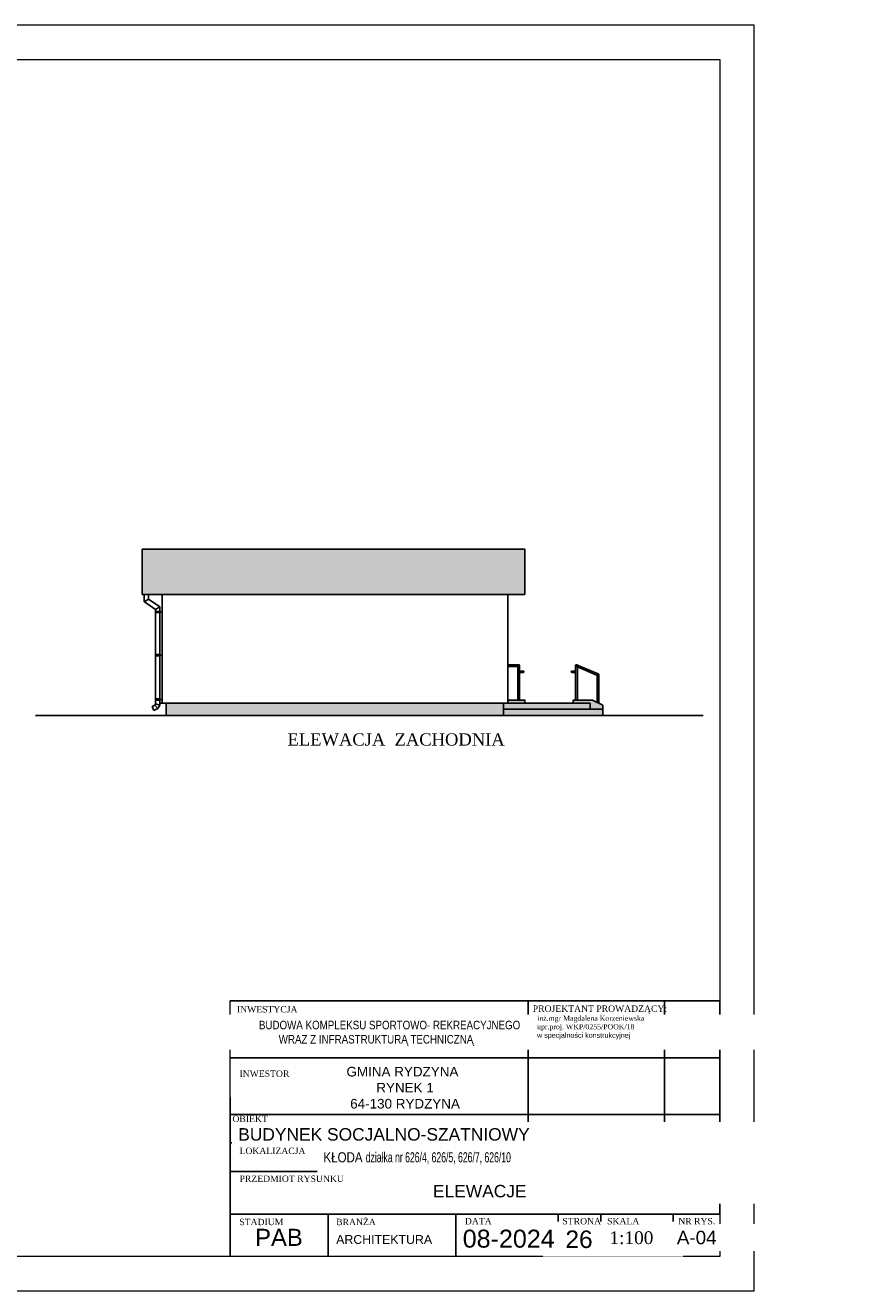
# Model space of a CAD drawing. Header units: millimetres. Extents: x 82281 to 87865, y -18521 to -15551.
# Tile 2 of 2: x 84770 to 86701, y -18521 to -15551. Entities that reach past the tile are written whole.
import ezdxf

# ---------------------------------------------------------------- set-up
doc = ezdxf.new("R2010")
doc.units = ezdxf.units.MM
doc.header["$LTSCALE"] = 100
doc.header["$MEASUREMENT"] = 0
doc.linetypes.add('DASHED', pattern=[0.75, 0.5, -0.25])
for name, color, linetype in [('DRZWI', 7, 'Continuous'), ('Okno', 4, 'Continuous'), ('Warstwa4', 4, 'Continuous'), ('WENTYLACJAPRZER', 1, 'DASHED'), ('WYMIARY', 1, 'Continuous')]:
    doc.layers.add(name, color=color, linetype=linetype)
doc.layers.add('Wentyl', color=4, linetype='Continuous', lineweight=18)
doc.styles.add('styl3', font='txt.shx', dxfattribs={"height": 100})
doc.styles.add('styl4', font='TIMES.TTF', dxfattribs={"height": 100})
doc.styles.add('style4', font='TIMES.TTF', dxfattribs={"height": 15})

msp = doc.modelspace()

# ---------------------------------------------------------------- hatches: boundary and pattern name
at = {"layer": 'WYMIARY', "linetype": 'ByBlock'}
h = msp.add_hatch(color=254, dxfattribs=at)
h.dxf.hatch_style = 1
h.paths.add_polyline_path([(85044.7, -16886.9), (85044.7, -16781), (85943.2, -16781), (85943.2, -16886.9)])
h = msp.add_hatch(color=253, dxfattribs=at)
h.dxf.hatch_style = 1
h.paths.add_polyline_path([(86065.3, -17052.2), (86114.8, -17073.4, 0.442699), (86112.7, -17075.5), (86112.7, -17076.8), (86066.2, -17056.9), (86066.2, -17053.9), (86066.2, -17053.9, 0.242238)])
h.paths.add_polyline_path([(85926.2, -17134.9), (85926.2, -17053.9), (85926.2, -17053.9, 0.987024), (85930.2, -17053.9), (85930.2, -17134.9)])
h.paths.add_polyline_path([(86062.2, -17134.9), (86062.2, -17053.9, 0.327839), (86063.6, -17055.8), (86066.2, -17056.9), (86066.2, -17134.9)])
h.paths.add_polyline_path([(86112.7, -17076.8), (86113.2, -17077), (86113.3, -17076.9, 0.660045), (86116.7, -17075.4), (86116.7, -17075.4), (86116.7, -17142.2), (86112.7, -17140.2)])
h.paths.add_polyline_path([(85903.2, -17055.9), (85903.2, -17051.9), (85927.9, -17051.9, 0.370709), (85926.2, -17053.9), (85926.2, -17053.9), (85926.2, -17055.9)])
h.paths.add_polyline_path([(85930.2, -17069.9), (85930.2, -17066.9), (85939.2, -17066.9, 1.003854), (85939.2, -17069.9)])
h.paths.add_polyline_path([(86062.2, -17053.9, -0.479557), (86064.6, -17051.9), (86065.3, -17052.2, -0.841828), (86063.6, -17055.8), (86063.2, -17055.6, -0.258082)])
h.paths.add_polyline_path([(86114.8, -17073.4, 1), (86114.5, -17077.4, 1)])
h.paths.add_polyline_path([(85927.9, -17051.9), (85928.5, -17051.9, -0.927966), (85928.2, -17055.9, -0.927966)])
h.paths.add_polyline_path([(86051.7, -17068.4, -0.414098), (86053.2, -17066.9), (86053.2, -17066.9, -2.413542)])
h.paths.add_polyline_path([(85939.2, -17069.9, -1.003854), (85939.2, -17066.9), (85939.2, -17066.9, -0.995769), (85939.2, -17069.9)])
h = msp.add_hatch(color=253, dxfattribs=at)
h.dxf.hatch_style = 1
h.paths.add_polyline_path([(86056.7, -17141.9), (86056.7, -17134.9), (86101.7, -17134.9), (86126.2, -17146.8), (86126.2, -17156.4), (86096.2, -17156.4), (86096.2, -17141.9)])
h.paths.add_polyline_path([(85903.2, -17141.9), (85903.2, -17134.9), (85943.2, -17134.9), (85943.2, -17141.9)])
h = msp.add_hatch(color=254, dxfattribs=at)
h.dxf.hatch_style = 1
h.paths.add_polyline_path([(85101.2, -17171), (85101.2, -17141.9), (85111.2, -17141.9), (85893.2, -17141.9), (85893.2, -17171)])
at = {"layer": 'WYMIARY', "linetype": 'ByBlock', "true_color": 0x44484a}
h = msp.add_hatch(color=139, dxfattribs=at)
h.dxf.hatch_style = 1
h.paths.add_polyline_path([(85893.2, -17171), (86126.2, -17171), (86126.2, -17156.4), (85893.2, -17156.4)])
h.paths.add_polyline_path([(85893.2, -17156.4), (85893.2, -17141.9), (85903.2, -17141.9), (86096.2, -17141.9), (86096.2, -17156.4)])

# ---------------------------------------------------------------- linework, layer by layer
at = {"layer": 'DRZWI', "color": 4, "linetype": 'Continuous'}
for p, q in [((85951.1, -17974.4), (85251.1, -17974.4)), ((85951.1, -18107.8), (85251.1, -18107.8)), ((86401.1, -18107.8), (85951.1, -18107.8))]:
    msp.add_line(p, q, dxfattribs=at)
at = {"layer": 'Okno', "color": 4}
for p, q in [((85941.2, -16781), (85044.7, -16781)), ((85044.7, -16864.5), (85044.7, -16781)), ((85091.2, -17141.9), (85091.2, -16886.9)), ((85091.2, -17111), (85091.2, -17058.5)), ((85091.2, -17141.9), (85091.2, -17058.5)), ((85091.2, -17111), (85091.2, -17058.5)), ((85903.2, -17111), (85903.2, -17058.5)), ((85903.2, -17141.9), (85903.2, -17058.5)), ((85903.2, -17111), (85903.2, -17058.5)), ((85091.2, -17085.9), (85091.2, -17141.9)), ((85903.2, -17085), (85903.2, -17141.9)), ((85903.2, -17085), (85903.2, -17141.9)), ((85903.2, -17085.9), (85903.2, -17141.9)), ((86101.7, -17134.9), (86126.2, -17146.8)), ((85091.2, -17141.9), (85086.2, -17141.9)), ((85101.2, -17171), (85101.2, -17141.9)), ((85111.2, -17141.9), (85903.2, -17141.9)), ((85893.2, -17156.4), (86126.2, -17156.4)), ((86096.2, -17141.9), (85903.2, -17141.9)), ((86096.2, -17141.9), (86096.2, -17156.4)), ((86126.2, -17146.8), (86126.2, -17171)), ((84794.1, -17171), (86361.4, -17171))]:
    msp.add_line(p, q, dxfattribs=at)
for points in [[(85903.2, -17134.9), (85943.2, -17134.9), (85943.2, -17141.9)], [(86101.7, -17134.9), (86056.7, -17134.9), (86056.7, -17141.9)]]:
    msp.add_lwpolyline(points, dxfattribs=at)
at = {"layer": 'Warstwa4'}
for p, q in [((85903.2, -16886.9), (85903.2, -17141.9)), ((85893.2, -17141.9), (85893.2, -17170.9)), ((85951.1, -17841.1), (85951.1, -18166.1)), ((86271.1, -17841.1), (86271.1, -18241.1)), ((86401.1, -17974.4), (85951.1, -17974.4)), ((85251.1, -18067.5), (85251.1, -18441.1)), ((85951.1, -18174.4), (85251.1, -18174.4)), ((85951.1, -18166.1), (85951.1, -18241.1)), ((85251.1, -18241.1), (86401.1, -18241.1)), ((85251.1, -18341.1), (86401.1, -18341.1)), ((85481.1, -18341.1), (85481.1, -18441.1)), ((85781.1, -18341.1), (85781.1, -18441.1)), ((86021.1, -18341.1), (86021.1, -18441.1)), ((86121.1, -18341.1), (86121.1, -18441.1)), ((86291.1, -18341.1), (86291.1, -18441.1))]:
    msp.add_line(p, q, dxfattribs=at)
at = {"layer": 'Wentyl'}
for p, q in [((86401.1, -17841.1), (85251.1, -17841.1)), ((86401.1, -18341.1), (86401.1, -17841.1))]:
    msp.add_line(p, q, dxfattribs=at)
for points in [[(82281.1, -18521.1), (86481.1, -18521.1), (86481.1, -15551.1), (82281.1, -15551.1)], [(82511.1, -15631.1), (86401.1, -15631.1), (86401.1, -18441.1), (82511.1, -18441.1)], [(85251.1, -17841.1), (86401.1, -17841.1), (86401.1, -18441.1), (85251.1, -18441.1)]]:
    msp.add_lwpolyline(points, close=True, dxfattribs=at)
at = {"layer": 'WENTYLACJAPRZER', "linetype": 'ByBlock'}
for p, q in [((85049.5, -16886.9), (85049.5, -16904.5)), ((85059.5, -16898), (85049.5, -16904.5)), ((85059.5, -16898), (85049.5, -16904.5)), ((85059.5, -16898), (85049.5, -16904.5)), ((85059.5, -16886.9), (85059.5, -16898)), ((85059.7, -16898), (85086.2, -16916.1)), ((85049.7, -16904.5), (85076.2, -16922.5)), ((85076.2, -16922.5), (85086.2, -16916.1)), ((85076.2, -16922.5), (85076.2, -16931.2)), ((85076.2, -16926.6), (85076.2, -17007)), ((85076.2, -16926.6), (85076.2, -17016)), ((85086.2, -16916.1), (85086.2, -17020.9)), ((85086.2, -16916.1), (85086.2, -17020.9)), ((85086.2, -16928.2), (85091.2, -16928.2)), ((85076.2, -17007.7), (85076.2, -17143.9)), ((85076.2, -17009.6), (85076.2, -17017.2)), ((85076.2, -17009.6), (85076.2, -17023.6)), ((85086.2, -17007.4), (85086.2, -17146.9)), ((85086.2, -17009.6), (85086.2, -17017.2)), ((85086.2, -17009.6), (85086.2, -17023.6)), ((85086.2, -17029.2), (85091.2, -17029.2)), ((85086.2, -17029.2), (85091.2, -17029.2)), ((85928.5, -17051.9), (85903.2, -17051.9)), ((85926.2, -17055.9), (85903.2, -17055.9)), ((85926.2, -17134.9), (85926.2, -17053.9)), ((85930.2, -17134.9), (85930.2, -17053.9)), ((85939.2, -17066.9), (85930.2, -17066.9)), ((85930.2, -17066.9), (85939.2, -17066.9)), ((85939.2, -17069.9), (85930.2, -17069.9)), ((85940.7, -17068.4), (85940.7, -17068.4)), ((86051.7, -17068.4), (86051.7, -17068.4)), ((86053.2, -17066.9), (86062.2, -17066.9)), ((86062.2, -17066.9), (86053.2, -17066.9)), ((86053.2, -17069.9), (86062.2, -17069.9)), ((86062.2, -17134.9), (86062.2, -17053.9)), ((86062.9, -17055.5), (86113.2, -17077)), ((86064.6, -17051.9), (86114.8, -17073.4)), ((86066.2, -17134.9), (86066.2, -17053.9)), ((86112.7, -17140.2), (86112.7, -17075.4)), ((86116.7, -17142.2), (86116.7, -17075.4)), ((85086.2, -17132), (85086.2, -17135)), ((85086.2, -17133.5), (85091.2, -17133.5)), ((85086.2, -17135), (85086.2, -17133.5)), ((85074.5, -17147.1), (85068.2, -17149.7)), ((85068.2, -17149.7), (85072, -17159)), ((85081.7, -17155), (85072, -17159)), ((85076.2, -17143.9), (85074.5, -17147.1)), ((85074.5, -17147.1), (85081.7, -17155)), ((85076.2, -17143.9), (85086.2, -17146.9)), ((85086.2, -17146.9), (85081.7, -17155))]:
    msp.add_line(p, q, dxfattribs=at)
for points in [[(85076.2, -16929.7), (85086.2, -16929.7), (85086.2, -16926.7), (85076.2, -16926.7)], [(85076.2, -17030.7), (85086.2, -17030.7), (85086.2, -17027.7), (85076.2, -17027.7)], [(85076.2, -17135), (85086.2, -17135), (85086.2, -17132), (85076.2, -17132)]]:
    msp.add_lwpolyline(points, close=True, dxfattribs=at)
for centre, radius in [((85928.2, -17053.9), 2), ((85939.2, -17068.4), 1.5), ((86053.2, -17068.4), 1.5), ((86064.2, -17053.9), 2), ((86114.7, -17075.4), 2)]:
    msp.add_circle(centre, radius, dxfattribs=at)
at = {"layer": 'WYMIARY', "linetype": 'ByBlock'}
msp.add_line((85091.2, -17141.9), (85111.2, -17141.9), dxfattribs=at)
msp.add_lwpolyline([(85943.2, -16886.9), (85044.7, -16886.9), (85044.7, -16781), (85943.2, -16781)], close=True, dxfattribs=at)

# ---------------------------------------------------------------- texts
at = {"layer": 'Okno', "insert": (85401.5, -17995.7), "char_height": 22.575, "width": 1642.401, "attachment_point": 1, "style": 'styl3'}
msp.add_mtext('{\\fArial|b0|i0|c238|p34;              GMINA RYDZYNA\\P                      RYNEK 1\\P               64-130 RYDZYNA}', dxfattribs=at)
at = {"layer": 'Warstwa4', "attachment_point": 1}
for s, insert, char_height, width, style in [('{\\fTimes New Roman|b0|i0|c238|p18;ELEWACJA  ZACHODNIA}', (85385.8, -17212.9), 28.8, 587.22, 'styl3'), ('{\\fTimes New Roman|b0|i0|c238|p18;INWESTYCJA}', (85267, -17853), 15, 203.942, 'styl3'), ('{\\fTimes New Roman|b0|i0|c238|p18;INWESTOR}', (85273.1, -18004.2), 15, 203.942, 'styl3'), ('{\\fTimes New Roman|b0|i0|c238|p18;OBIEKT}', (85256.4, -18110.3), 15, 203.942, 'styl3'), ('{\\fTimes New Roman|b0|i0|c238|p18;LOKALIZACJA}', (85273.1, -18185.4), 15, 203.942, 'styl3'), ('{\\fTimes New Roman|b0|i0|c238|p18;PRZEDMIOT RYSUNKU}', (85273.1, -18250.8), 15, 409.181, 'styl3'), ('{\\fTimes New Roman|b0|i0|c238|p18;STADIUM}', (85272.6, -18352.3), 15, 203.942, 'styl3'), ('{\\fTimes New Roman|b0|i0|c238|p18;BRANŻA}', (85499.9, -18352.3), 15, 203.942, 'styl3'), ('{\\fTimes New Roman|b0|i0|c238|p18;DATA}', (85802.1, -18350.4), 15, 203.942, 'styl3'), ('{\\fTimes New Roman|b0|i0|c238|p18;STRONA}', (86031.1, -18350.4), 15, 203.942, 'styl3'), ('{\\fTimes New Roman|b0|i0|c238|p18;SKALA}', (86136.1, -18350.4), 15, 203.942, 'styl3'), ('{\\fArial|b0|i0|c238|p34;\\H1.929515x;  PAB', (85278.7, -18375.9), 20.731, 912.867, 'style4'), ('{\\farial|b0|i0|c238|p34;08\\farial|b0|i0|c0|p34;-2024}', (85797.1, -18377.9), 42.12, 295, 'styl3'), ('{\\fArial CE|b0|i0|c238|p34;ARCHITEKTURA}', (85500, -18390.5), 20.731, 912.867, 'style4')]:
    msp.add_mtext(s, dxfattribs=dict(at, insert=insert, char_height=char_height, width=width, style=style))
at = {"layer": 'Warstwa4', "linetype": 'ByBlock', "insert": (85961.6, -17851.6), "char_height": 15, "width": 378.848, "attachment_point": 1, "style": 'styl3'}
msp.add_mtext('{\\fTimes New Roman|b0|i0|c238|p18;PROJEKTANT PROWADZĄCY:}', dxfattribs=at)
at = {"layer": 'Wentyl', "insert": (85971.7, -17875.6), "char_height": 12, "width": 530.88, "attachment_point": 1, "style": 'styl4'}
msp.add_mtext('inż.mgr Magdalena Korzeniewska \\Pupr.proj. WKP/0255/POOK/18\\P{\\fArial|b0|i0|c238|p34;w specjalności konstrukcyjnej}', dxfattribs=at)

# ---------------------------------------------------------------- next in the draw order: texts
at = {"layer": 'Okno', "char_height": 29.188, "width": 2123.508, "attachment_point": 1, "style": 'styl3', "bg_fill": 2}
for s, insert in [('\\pxqc;{\\fArial Narrow|b0|i0|c238|p34;\\H0.685218x;          BUDOWA KOMPLEKSU SPORTOWO- REKREACYJNEGO \\P\\H1x;WRAZ Z INFRASTRUKTURĄ TECHNICZNĄ}', (84531.8, -17887.6)), ('{\\farial|b0|i0|c238|p34;BUDYNEK SOCJALNO-SZATNIOWY}', (85270.1, -18139.6))]:
    msp.add_mtext(s, dxfattribs=dict(at, insert=insert))
at = {"layer": 'Warstwa4', "insert": (86275.3, -18380.5), "char_height": 31.59, "width": 221.25, "attachment_point": 1, "style": 'styl3', "bg_fill": 2}
msp.add_mtext('{\\fArial|b0|i0|c238|p34;  A-04}', dxfattribs=at)

# ---------------------------------------------------------------- next in the draw order: texts
at = {"layer": 'Okno', "insert": (85470.2, -18196.2), "char_height": 29.188, "width": 2123.508, "attachment_point": 1, "style": 'styl3', "bg_fill": 2}
msp.add_mtext('{\\fArial Narrow|b0|i0|c238|p34;\\H0.809229x;KŁODA \\W0.75;działka nr 626/4, 626/5, 626/7, 626/10\\P\\farial|b0|i0|c238|p34;\\H1.235745x;\\W1; }', dxfattribs=at)
at = {"layer": 'Warstwa4', "insert": (86303.1, -18350.4), "char_height": 15, "width": 203.942, "attachment_point": 1, "style": 'styl3'}
msp.add_mtext('{\\fTimes New Roman|b0|i0|c238|p18;NR RYS.}', dxfattribs=at)

# ---------------------------------------------------------------- next in the draw order: texts
at = {"layer": 'Okno', "insert": (85727.2, -18272.8), "char_height": 29.188, "width": 2123.508, "attachment_point": 1, "style": 'styl3', "bg_fill": 2}
msp.add_mtext('{\\farial|b0|i0|c238|p34;ELEWACJE}', dxfattribs=at)
at = {"layer": 'Warstwa4', "insert": (86006.4, -18379.8), "char_height": 41.067, "width": 287.625, "attachment_point": 1, "style": 'styl3', "bg_fill": 2}
msp.add_mtext('{\\fArial|b0|i0|c238|p34;  26}', dxfattribs=at)

# ---------------------------------------------------------------- next in the draw order: texts
at = {"layer": 'Okno', "insert": (86141.5, -18381.7), "char_height": 30, "width": 294.9, "attachment_point": 1, "style": 'styl3'}
msp.add_mtext('{\\fTimes New Roman|b0|i0|c238|p18;1:100}', dxfattribs=at)

doc.saveas('drawing.dxf')
